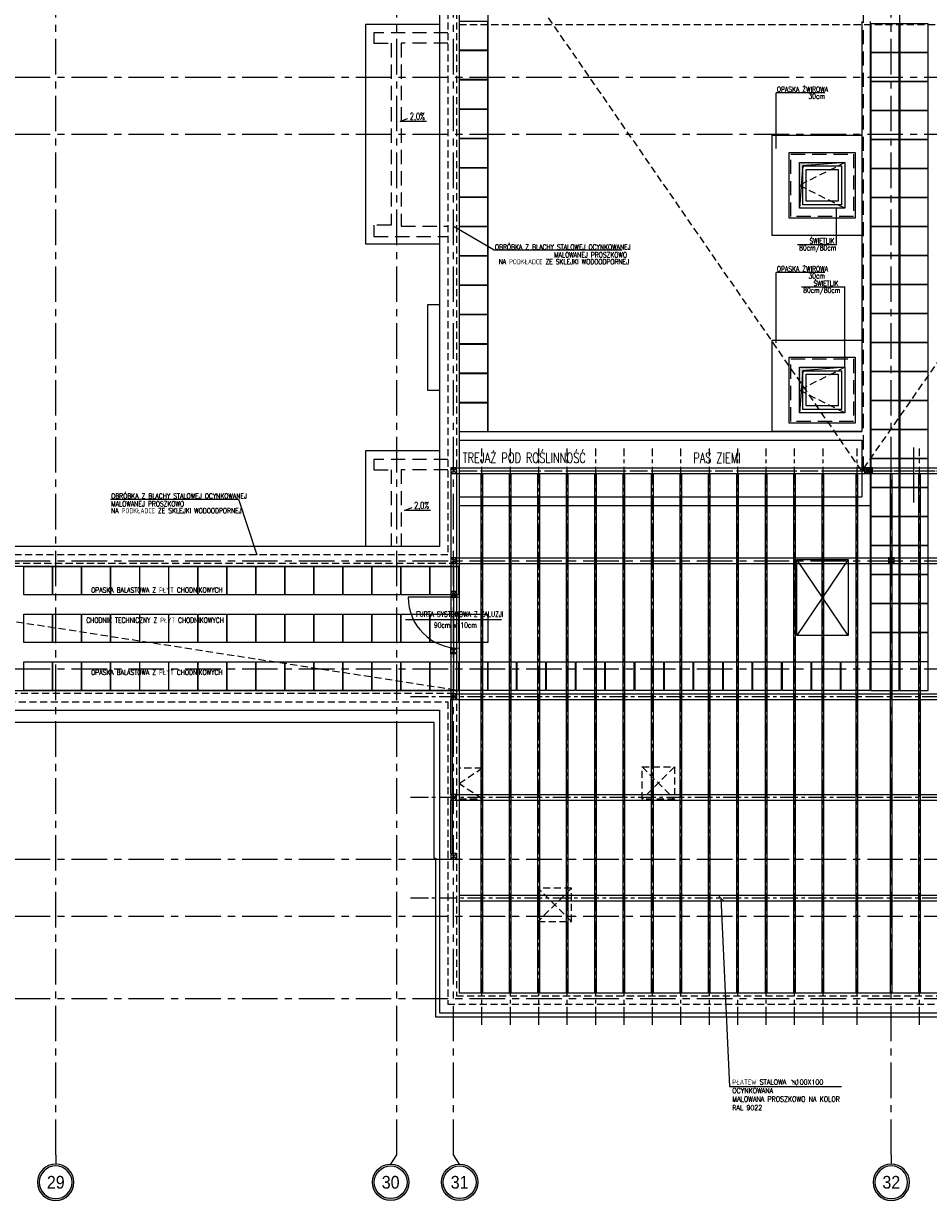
# Model space of a CAD drawing. Extents: x 41755 to 123924, y -112333 to 86187.
# Tile 34 of 256: x 108924 to 110516, y -102121 to -100051. Entities that reach past the tile are written whole.
import ezdxf
from ezdxf.enums import TextEntityAlignment as Align

# ---------------------------------------------------------------- set-up
doc = ezdxf.new("R2010")
doc.units = 0
doc.header["$LTSCALE"] = 50
doc.linetypes.add('CENTER', pattern=[2, 1.25, -0.25, 0.25, -0.25])
doc.linetypes.add('DASHED', pattern=[0.75, 0.5, -0.25])
doc.layers.get('0').update_dxf_attribs({"color": 101, "linetype": 'CONTINUOUS'})
doc.layers.add('_opis', color=53, linetype='CONTINUOUS', lineweight=9)
for name, color, linetype in [('Drz-widok', 5, 'CONTINUOUS'), ('Ele-balustrada', 8, 'CONTINUOUS'), ('Okn---okna', 5, 'CONTINUOUS'), ('Opis-spadki', 61, 'CONTINUOUS'), ('Os-osie', 14, 'CENTER'), ('Os-osie glowne', 1, 'CENTER'), ('Os-osie-opis', 16, 'CONTINUOUS'), ('Pos-ceramika', 14, 'CONTINUOUS'), ('Pzt-chodniki-hatch', 252, 'CONTINUOUS'), ('Sc-metal', 141, 'CONTINUOUS'), ('Sch-opis', 51, 'CONTINUOUS'), ('W-idok', 8, 'CONTINUOUS'), ('W-idok pod', 5, 'DASHED'), ('W-izol-w', 144, 'CONTINUOUS'), ('W-otwor-strop', 1, 'CONTINUOUS'), ('W-widok-spadki', 61, 'CONTINUOUS')]:
    doc.layers.add(name, color=color, linetype=linetype)
doc.styles.add('dwg_opis duży', font='ARIAL.TTF', dxfattribs={"width": 0.9})
doc.styles.add('ROMANS', font='romans', dxfattribs={"width": 0.85})
doc.dimstyles.new('CHMIELNA', dxfattribs={"dimscale": 3.5, "dimtxt": 4, "dimasz": 1.5, "dimexe": 3, "dimexo": 0, "dimgap": 1, "dimtad": 1, "dimdec": 1, "dimrnd": 0.5, "dimzin": 12, "dimdsep": 46, "dimtxsty": 'ROMANS', "dimblk": 'DIMTICK', "dimcen": 0.09, "dimse1": 1, "dimse2": 1, "dimclrd": 143, "dimclrt": 53, "dimadec": 0, "dimazin": 0, "dimtfac": 1, "dimtdec": 1, "dimtix": 1, "dimtmove": 2, "dimatfit": 2, "dimldrblk": 'ARCHTICK', "dimfxl": 0, "dimtolj": 1, "dimtzin": 0, "dimarcsym": 0})

# ---------------------------------------------------------------- blocks, each defined once
blk = doc.blocks.new('SPADKI')
at = {"ltscale": 25}
blk.add_lwpolyline([(0, 0), (0, -70), (-8, -50), (-8, -50)], dxfattribs=at)
at = {"ltscale": 25, "style": 'ROMANS', "width": 0.7}
blk.add_attdef('SP%', text='', height=18, rotation=90, dxfattribs=at).set_placement((-4.9, -24), align=Align.CENTER)
blk = doc.blocks.new('_opis_osi_liczbowy')
blk.add_hatch(color=256).paths.add_polyline_path([(32, 32), (32, 28.8, -1), (32, -28.8), (32, -32, 1)])
for radius in [32, 28.8]:
    blk.add_circle((32, 0), radius)
at = {"style": 'dwg_opis duży', "width": 0.9}
blk.add_attdef('AXNAMEH', text='', height=22.4, rotation=90, dxfattribs=at).set_placement((32, 0), align=Align.MIDDLE_CENTER)
blk = doc.blocks.new('DIMTICK')
for p, q in [((-1, 0), (1, 0)), ((0, 1), (0, -1))]:
    blk.add_line(p, q)
at = {"const_width": 0.141}
blk.add_lwpolyline([(0.71, 0.71), (-0.71, -0.71)], dxfattribs=at)

msp = doc.modelspace()

# ---------------------------------------------------------------- hatches: boundary and pattern name
at = {"layer": 'W-otwor-strop', "linetype": 'Continuous', "ltscale": 0.5}
h = msp.add_hatch(color=256, dxfattribs=at)
h.paths.add_polyline_path([(110295.466, -100301.824), (110369.466, -100295.824), (110289.466, -100295.824), (110289.466, -100319.487), (110293.554, -100325.399)])
h.paths.add_polyline_path([(110293.554, -100325.399), (110289.466, -100319.487), (110289.466, -100375.824)])
h = msp.add_hatch(color=256, dxfattribs=at)
h.paths.add_polyline_path([(110295.466, -100661.824), (110369.466, -100655.824), (110289.466, -100655.824), (110289.466, -100679.487), (110293.554, -100685.399)])
h.paths.add_polyline_path([(110293.554, -100685.399), (110289.466, -100679.487), (110289.466, -100735.824)])

# ---------------------------------------------------------------- linework, layer by layer
msp.add_lwpolyline([(110407.966, -100832.824), (110407.966, -100842.824), (110417.966, -100842.824), (110417.966, -100832.824)], close=True)
for points in [[(110407.966, -100832.824), (110417.966, -100842.824)], [(110417.966, -100832.824), (110407.966, -100842.824)]]:
    msp.add_lwpolyline(points)
at = {"layer": '_opis', "color": 53}
msp.add_line((110275.264, -101908.943), (110284.589, -101918.268), dxfattribs=at)
at = {"layer": '_opis', "color": 53, "const_width": 0.72}
msp.add_lwpolyline([(110277.046, -101910.725), (110277.046, -101916.485), (110282.806, -101916.485), (110282.806, -101910.725), (110277.046, -101910.725)], dxfattribs=at)
at = {"layer": 'Drz-widok'}
for points in [[(109680.966, -101005.824), (109680.966, -101223.824)], [(109690.966, -101005.824), (109690.966, -101223.824)], [(109690.966, -101059.824), (109600.966, -101059.824)], [(109765.397, -101099.835), (109596.12, -101099.835)]]:
    msp.add_lwpolyline(points, dxfattribs=at)
msp.add_arc((109690.966, -101059.824), 90, 180, 270, dxfattribs=at)
at = {"layer": 'Ele-balustrada'}
for points in [[(110465.967, -100099.814), (110465.967, -100002.981)], [(110490.966, -100893.751), (110490.966, -100796.919)]]:
    msp.add_lwpolyline(points, dxfattribs=at)
at = {"layer": 'Okn---okna'}
for points in [[(110289.466, -100295.824), (110369.466, -100295.824), (110369.466, -100375.824), (110289.466, -100375.824)], [(110295.466, -100301.824), (110363.466, -100301.824), (110363.466, -100369.824), (110295.466, -100369.824)], [(110301.466, -100307.824), (110357.466, -100307.824), (110357.466, -100363.824), (110301.466, -100363.824)], [(110289.466, -100655.824), (110369.466, -100655.824), (110369.466, -100735.824), (110289.466, -100735.824)], [(110295.466, -100661.824), (110363.466, -100661.824), (110363.466, -100729.824), (110295.466, -100729.824)], [(110301.466, -100667.824), (110357.466, -100667.824), (110357.466, -100723.824), (110301.466, -100723.824)]]:
    msp.add_lwpolyline(points, close=True, dxfattribs=at)
at = {"layer": 'Okn---okna', "linetype": 'DASHED', "ltscale": 0.5}
for points in [[(110369.466, -100295.824), (110289.466, -100335.824), (110369.466, -100375.824)], [(110369.466, -100655.824), (110289.466, -100695.824), (110369.466, -100735.824)]]:
    msp.add_lwpolyline(points, dxfattribs=at)
at = {"layer": 'Os-osie', "ltscale": 0.5}
for points in [[(109730.966, -101811.797), (109730.966, -100798.824)], [(109780.966, -101811.797), (109780.966, -100798.824)], [(109830.966, -101811.797), (109830.966, -100798.824)], [(109880.966, -101811.797), (109880.966, -100798.824)], [(109930.966, -101811.797), (109930.966, -100798.824)], [(109980.966, -101811.797), (109980.966, -100798.824)], [(110030.966, -101811.797), (110030.966, -100798.824)], [(110080.966, -101811.797), (110080.966, -100798.824)], [(110130.966, -101811.797), (110130.966, -100798.824)], [(110180.966, -101811.797), (110180.966, -100798.824)], [(110230.966, -101811.797), (110230.966, -100798.824)], [(110280.966, -101811.797), (110280.966, -100798.824)], [(110330.966, -101811.797), (110330.966, -100798.824)], [(110390.966, -101811.797), (110390.966, -100798.824)], [(110500.966, -101811.797), (110500.966, -100798.824)], [(109690.966, -100837.824), (110417.966, -100837.824)], [(109605.466, -101234.824), (111176.466, -101234.824)], [(109605.466, -101411.824), (111176.466, -101411.824)], [(109605.466, -101588.824), (111176.466, -101588.824)]]:
    msp.add_lwpolyline(points, dxfattribs=at)
at = {"layer": 'Os-osie glowne'}
for points in [[(108980.966, -102040.824), (108980.966, -96063.824)], [(109580.966, -102040.824), (109580.966, -96063.824)], [(109680.966, -102040.824), (109680.966, -96063.824)], [(110450.966, -102040.824), (110450.966, -96063.824)], [(99508.966, -100145.824), (111775.966, -100145.824)], [(99508.966, -100245.824), (111775.966, -100245.824)], [(99508.966, -100995.824), (111438.932, -100995.824)], [(99508.966, -101185.824), (111438.932, -101185.824)], [(99508.966, -101520.824), (111438.932, -101520.824)], [(99508.966, -101620.824), (111436.932, -101620.824)], [(99508.966, -101765.824), (111436.932, -101765.824)]]:
    msp.add_lwpolyline(points, dxfattribs=at)
at = {"layer": 'Os-osie-opis'}
for points in [[(108980.966, -102040.824), (108980.966, -102056.824)], [(109570.306, -102056.824), (109580.966, -102040.824)], [(109691.626, -102056.824), (109680.966, -102040.824)], [(110450.966, -102040.824), (110450.966, -102056.824)]]:
    msp.add_lwpolyline(points, dxfattribs=at)
at = {"layer": 'Pos-ceramika'}
for points in [[(110241.466, -100247.824), (110398.967, -100247.824), (110398.967, -100423.824), (110241.466, -100423.824)], [(110241.466, -100607.824), (110398.967, -100607.824), (110398.967, -100768.824), (110241.466, -100768.824)]]:
    msp.add_lwpolyline(points, close=True, dxfattribs=at)
at = {"layer": 'Pzt-chodniki-hatch'}
for points in [[(109690.966, -100047.824), (109690.966, -100097.824), (109740.966, -100097.824), (109740.966, -100047.824)], [(110414.967, -100051.824), (110414.967, -100101.824), (110464.967, -100101.824), (110464.967, -100051.824)], [(110465.967, -100051.824), (110465.967, -100101.824), (110515.967, -100101.824), (110515.967, -100051.824)], [(109690.966, -100099.424), (109690.966, -100149.424), (109740.966, -100149.424), (109740.966, -100099.424)], [(110414.967, -100102.824), (110414.967, -100152.824), (110464.967, -100152.824), (110464.967, -100102.824)], [(110465.967, -100102.824), (110465.967, -100152.824), (110515.967, -100152.824), (110515.967, -100102.824)], [(109690.966, -100151.024), (109690.966, -100201.024), (109740.966, -100201.024), (109740.966, -100151.024)], [(110414.967, -100153.824), (110414.967, -100203.824), (110464.967, -100203.824), (110464.967, -100153.824)], [(110465.967, -100153.824), (110465.967, -100203.824), (110515.967, -100203.824), (110515.967, -100153.824)], [(109690.966, -100202.624), (109690.966, -100252.624), (109740.966, -100252.624), (109740.966, -100202.624)], [(110414.967, -100204.824), (110414.967, -100254.824), (110464.967, -100254.824), (110464.967, -100204.824)], [(110465.967, -100204.824), (110465.967, -100254.824), (110515.967, -100254.824), (110515.967, -100204.824)], [(109690.966, -100254.224), (109690.966, -100304.224), (109740.966, -100304.224), (109740.966, -100254.224)], [(110414.967, -100255.824), (110414.967, -100305.824), (110464.967, -100305.824), (110464.967, -100255.824)], [(110465.967, -100255.824), (110465.967, -100305.824), (110515.967, -100305.824), (110515.967, -100255.824)], [(109690.966, -100305.824), (109690.966, -100355.824), (109740.966, -100355.824), (109740.966, -100305.824)], [(110414.967, -100306.824), (110414.967, -100356.824), (110464.967, -100356.824), (110464.967, -100306.824)], [(110465.967, -100306.824), (110465.967, -100356.824), (110515.967, -100356.824), (110515.967, -100306.824)], [(109690.966, -100357.424), (109690.966, -100407.424), (109740.966, -100407.424), (109740.966, -100357.424)], [(110414.967, -100357.824), (110414.967, -100407.824), (110464.967, -100407.824), (110464.967, -100357.824)], [(110465.967, -100357.824), (110465.967, -100407.824), (110515.967, -100407.824), (110515.967, -100357.824)], [(109690.966, -100409.024), (109690.966, -100459.024), (109740.966, -100459.024), (109740.966, -100409.024)], [(110414.967, -100408.824), (110414.967, -100458.824), (110464.967, -100458.824), (110464.967, -100408.824)], [(110465.967, -100408.824), (110465.967, -100458.824), (110515.967, -100458.824), (110515.967, -100408.824)], [(109690.966, -100460.624), (109690.966, -100510.624), (109740.966, -100510.624), (109740.966, -100460.624)], [(110414.967, -100459.824), (110414.967, -100509.824), (110464.967, -100509.824), (110464.967, -100459.824)], [(110465.967, -100459.824), (110465.967, -100509.824), (110515.967, -100509.824), (110515.967, -100459.824)], [(109690.966, -100512.224), (109690.966, -100562.224), (109740.966, -100562.224), (109740.966, -100512.224)], [(110414.967, -100510.824), (110414.967, -100560.824), (110464.967, -100560.824), (110464.967, -100510.824)], [(110465.967, -100510.824), (110465.967, -100560.824), (110515.967, -100560.824), (110515.967, -100510.824)], [(109690.966, -100563.824), (109690.966, -100613.824), (109740.966, -100613.824), (109740.966, -100563.824)], [(110414.967, -100561.824), (110414.967, -100611.824), (110464.967, -100611.824), (110464.967, -100561.824)], [(110465.967, -100561.824), (110465.967, -100611.824), (110515.967, -100611.824), (110515.967, -100561.824)], [(109690.966, -100615.424), (109690.966, -100665.424), (109740.966, -100665.424), (109740.966, -100615.424)], [(110414.967, -100612.824), (110414.967, -100662.824), (110464.967, -100662.824), (110464.967, -100612.824)], [(110465.967, -100612.824), (110465.967, -100662.824), (110515.967, -100662.824), (110515.967, -100612.824)], [(109690.966, -100667.024), (109690.966, -100717.024), (109740.966, -100717.024), (109740.966, -100667.024)], [(110414.967, -100663.824), (110414.967, -100713.824), (110464.967, -100713.824), (110464.967, -100663.824)], [(110465.967, -100663.824), (110465.967, -100713.824), (110515.967, -100713.824), (110515.967, -100663.824)], [(109690.966, -100718.824), (109690.966, -100768.824), (109740.966, -100768.824), (109740.966, -100718.824)], [(110414.967, -100714.824), (110414.967, -100764.824), (110464.967, -100764.824), (110464.967, -100714.824)], [(110465.967, -100714.824), (110465.967, -100764.824), (110515.967, -100764.824), (110515.967, -100714.824)], [(110414.967, -100765.824), (110414.967, -100815.824), (110464.967, -100815.824), (110464.967, -100765.824)], [(110465.967, -100765.824), (110465.967, -100815.824), (110515.967, -100815.824), (110515.967, -100765.824)], [(110414.967, -100816.824), (110414.967, -100866.824), (110464.967, -100866.824), (110464.967, -100816.824)], [(110465.967, -100816.824), (110465.967, -100866.824), (110515.967, -100866.824), (110515.967, -100816.824)], [(110414.967, -100867.824), (110414.967, -100917.824), (110464.967, -100917.824), (110464.967, -100867.824)], [(110465.967, -100867.824), (110465.967, -100917.824), (110515.967, -100917.824), (110515.967, -100867.824)], [(110414.967, -100918.824), (110414.967, -100968.824), (110464.967, -100968.824), (110464.967, -100918.824)], [(110465.967, -100918.824), (110465.967, -100968.824), (110515.967, -100968.824), (110515.967, -100918.824)], [(110414.967, -100969.824), (110414.967, -101019.824), (110464.967, -101019.824), (110464.967, -100969.824)], [(110465.967, -100969.824), (110465.967, -101019.824), (110515.967, -101019.824), (110515.967, -100969.824)], [(108974.916, -101005.824), (108974.916, -101055.824), (108924.916, -101055.824), (108924.916, -101005.824)], [(109025.986, -101005.824), (109025.986, -101055.824), (108975.986, -101055.824), (108975.986, -101005.824)], [(109077.056, -101005.824), (109077.056, -101055.824), (109027.056, -101055.824), (109027.056, -101005.824)], [(109128.126, -101005.824), (109128.126, -101055.824), (109078.126, -101055.824), (109078.126, -101005.824)], [(109179.196, -101005.824), (109179.196, -101055.824), (109129.196, -101055.824), (109129.196, -101005.824)], [(109230.266, -101005.824), (109230.266, -101055.824), (109180.266, -101055.824), (109180.266, -101005.824)], [(109281.336, -101005.824), (109281.336, -101055.824), (109231.336, -101055.824), (109231.336, -101005.824)], [(109332.406, -101005.824), (109332.406, -101055.824), (109282.406, -101055.824), (109282.406, -101005.824)], [(109383.476, -101005.824), (109383.476, -101055.824), (109333.476, -101055.824), (109333.476, -101005.824)], [(109434.546, -101005.824), (109434.546, -101055.824), (109384.546, -101055.824), (109384.546, -101005.824)], [(109485.616, -101005.824), (109485.616, -101055.824), (109435.616, -101055.824), (109435.616, -101005.824)], [(109536.686, -101005.824), (109536.686, -101055.824), (109486.686, -101055.824), (109486.686, -101005.824)], [(109587.756, -101005.824), (109587.756, -101055.824), (109537.756, -101055.824), (109537.756, -101005.824)], [(109638.826, -101005.824), (109638.826, -101055.824), (109588.826, -101055.824), (109588.826, -101005.824)], [(109689.896, -101005.824), (109689.896, -101055.824), (109639.896, -101055.824), (109639.896, -101005.824)], [(110414.967, -101020.824), (110414.967, -101070.824), (110464.967, -101070.824), (110464.967, -101020.824)], [(110465.967, -101020.824), (110465.967, -101070.824), (110515.967, -101070.824), (110515.967, -101020.824)], [(110414.967, -101071.824), (110414.967, -101121.824), (110464.967, -101121.824), (110464.967, -101071.824)], [(110465.967, -101071.824), (110465.967, -101121.824), (110515.967, -101121.824), (110515.967, -101071.824)], [(108974.916, -101089.824), (108974.916, -101139.824), (108924.916, -101139.824), (108924.916, -101089.824)], [(109025.986, -101089.824), (109025.986, -101139.824), (108975.986, -101139.824), (108975.986, -101089.824)], [(109077.056, -101089.824), (109077.056, -101139.824), (109027.056, -101139.824), (109027.056, -101089.824)], [(109128.126, -101089.824), (109128.126, -101139.824), (109078.126, -101139.824), (109078.126, -101089.824)], [(109179.196, -101089.824), (109179.196, -101139.824), (109129.196, -101139.824), (109129.196, -101089.824)], [(109230.266, -101089.824), (109230.266, -101139.824), (109180.266, -101139.824), (109180.266, -101089.824)], [(109281.336, -101089.824), (109281.336, -101139.824), (109231.336, -101139.824), (109231.336, -101089.824)], [(109332.406, -101089.824), (109332.406, -101139.824), (109282.406, -101139.824), (109282.406, -101089.824)], [(109383.476, -101089.824), (109383.476, -101139.824), (109333.476, -101139.824), (109333.476, -101089.824)], [(109434.546, -101089.824), (109434.546, -101139.824), (109384.546, -101139.824), (109384.546, -101089.824)], [(109485.616, -101089.824), (109485.616, -101139.824), (109435.616, -101139.824), (109435.616, -101089.824)], [(109536.686, -101089.824), (109536.686, -101139.824), (109486.686, -101139.824), (109486.686, -101089.824)], [(109587.756, -101089.824), (109587.756, -101139.824), (109537.756, -101139.824), (109537.756, -101089.824)], [(109638.826, -101089.824), (109638.826, -101139.824), (109588.826, -101139.824), (109588.826, -101089.824)], [(109689.896, -101089.824), (109689.896, -101139.824), (109639.896, -101139.824), (109639.896, -101089.824)], [(109740.966, -101089.824), (109740.966, -101139.824), (109690.966, -101139.824), (109690.966, -101089.824)], [(110414.967, -101122.824), (110414.967, -101172.824), (110464.967, -101172.824), (110464.967, -101122.824)], [(110465.967, -101122.824), (110465.967, -101172.824), (110515.967, -101172.824), (110515.967, -101122.824)], [(108974.916, -101173.824), (108974.916, -101223.824), (108924.916, -101223.824), (108924.916, -101173.824)], [(109025.986, -101173.824), (109025.986, -101223.824), (108975.986, -101223.824), (108975.986, -101173.824)], [(109077.056, -101173.824), (109077.056, -101223.824), (109027.056, -101223.824), (109027.056, -101173.824)], [(109128.126, -101173.824), (109128.126, -101223.824), (109078.126, -101223.824), (109078.126, -101173.824)], [(109179.196, -101173.824), (109179.196, -101223.824), (109129.196, -101223.824), (109129.196, -101173.824)], [(109230.266, -101173.824), (109230.266, -101223.824), (109180.266, -101223.824), (109180.266, -101173.824)], [(109281.336, -101173.824), (109281.336, -101223.824), (109231.336, -101223.824), (109231.336, -101173.824)], [(109332.406, -101173.824), (109332.406, -101223.824), (109282.406, -101223.824), (109282.406, -101173.824)], [(109383.476, -101173.824), (109383.476, -101223.824), (109333.476, -101223.824), (109333.476, -101173.824)], [(109434.546, -101173.824), (109434.546, -101223.824), (109384.546, -101223.824), (109384.546, -101173.824)], [(109485.616, -101173.824), (109485.616, -101223.824), (109435.616, -101223.824), (109435.616, -101173.824)], [(109536.686, -101173.824), (109536.686, -101223.824), (109486.686, -101223.824), (109486.686, -101173.824)], [(109587.756, -101173.824), (109587.756, -101223.824), (109537.756, -101223.824), (109537.756, -101173.824)], [(109638.826, -101173.824), (109638.826, -101223.824), (109588.826, -101223.824), (109588.826, -101173.824)], [(109689.896, -101173.824), (109689.896, -101223.824), (109639.896, -101223.824), (109639.896, -101173.824)], [(109740.966, -101173.824), (109740.966, -101223.824), (109690.966, -101223.824), (109690.966, -101173.824)], [(109790.966, -101173.824), (109790.966, -101223.824), (109740.966, -101223.824), (109740.966, -101173.824)], [(109842.806, -101173.824), (109842.806, -101223.824), (109792.806, -101223.824), (109792.806, -101173.824)], [(109894.646, -101173.824), (109894.646, -101223.824), (109844.646, -101223.824), (109844.646, -101173.824)], [(109946.486, -101173.824), (109946.486, -101223.824), (109896.486, -101223.824), (109896.486, -101173.824)], [(109998.326, -101173.824), (109998.326, -101223.824), (109948.326, -101223.824), (109948.326, -101173.824)], [(110050.166, -101173.824), (110050.166, -101223.824), (110000.166, -101223.824), (110000.166, -101173.824)], [(110102.006, -101173.824), (110102.006, -101223.824), (110052.006, -101223.824), (110052.006, -101173.824)], [(110153.846, -101173.824), (110153.846, -101223.824), (110103.846, -101223.824), (110103.846, -101173.824)], [(110205.686, -101173.824), (110205.686, -101223.824), (110155.686, -101223.824), (110155.686, -101173.824)], [(110257.526, -101173.824), (110257.526, -101223.824), (110207.526, -101223.824), (110207.526, -101173.824)], [(110309.366, -101173.824), (110309.366, -101223.824), (110259.366, -101223.824), (110259.366, -101173.824)], [(110361.206, -101173.824), (110361.206, -101223.824), (110311.206, -101223.824), (110311.206, -101173.824)], [(110413.046, -101173.824), (110413.046, -101223.824), (110363.046, -101223.824), (110363.046, -101173.824)], [(110414.967, -101173.824), (110414.967, -101223.824), (110464.967, -101223.824), (110464.967, -101173.824)], [(110465.967, -101173.824), (110465.967, -101223.824), (110515.967, -101223.824), (110515.967, -101173.824)]]:
    msp.add_lwpolyline(points, close=True, dxfattribs=at)
at = {"layer": 'Sc-metal', "ltscale": 0.5}
for points in [[(109675.966, -100832.824), (111117.966, -100832.824)], [(109685.966, -100842.824), (111117.966, -100842.824)], [(109729.466, -101755.824), (109729.466, -100842.824)], [(109732.466, -101755.824), (109732.466, -100842.824)], [(109779.466, -101755.824), (109779.466, -100842.824)], [(109782.466, -101755.824), (109782.466, -100842.824)], [(109829.466, -101755.824), (109829.466, -100842.824)], [(109832.466, -101755.824), (109832.466, -100842.824)], [(109879.466, -101755.824), (109879.466, -100842.824)], [(109882.466, -101755.824), (109882.466, -100842.824)], [(109929.466, -101755.824), (109929.466, -100842.824)], [(109932.466, -101755.824), (109932.466, -100842.824)], [(109979.466, -101755.824), (109979.466, -100842.824)], [(109982.466, -101755.824), (109982.466, -100842.824)], [(110029.466, -101755.824), (110029.466, -100842.824)], [(110032.466, -101755.824), (110032.466, -100842.824)], [(110079.466, -101755.824), (110079.466, -100842.824)], [(110082.466, -101755.824), (110082.466, -100842.824)], [(110129.466, -101755.824), (110129.466, -100842.824)], [(110132.466, -101755.824), (110132.466, -100842.824)], [(110179.466, -101755.824), (110179.466, -100842.824)], [(110182.466, -101755.824), (110182.466, -100842.824)], [(110229.466, -101755.824), (110229.466, -100842.824)], [(110232.466, -101755.824), (110232.466, -100842.824)], [(110279.466, -101755.824), (110279.466, -100842.824)], [(110282.466, -101755.824), (110282.466, -100842.824)], [(110329.466, -101755.824), (110329.466, -100842.824)], [(110332.466, -101755.824), (110332.466, -100842.824)], [(110389.466, -101755.824), (110389.466, -100842.824)], [(110392.466, -101755.824), (110392.466, -100842.824)], [(110449.466, -101755.824), (110449.466, -100842.824)], [(110452.466, -101755.824), (110452.466, -100842.824)], [(110499.466, -101755.824), (110499.466, -100842.824)], [(110502.466, -101755.824), (110502.466, -100842.824)], [(109685.966, -100990.824), (111117.966, -100990.824)], [(109685.966, -101000.824), (111117.966, -101000.824)], [(109675.966, -101406.824), (109675.966, -101239.824)], [(109678.966, -101406.824), (109678.966, -101239.824)], [(109685.966, -101229.824), (111095.966, -101229.824)], [(109685.966, -101239.824), (111095.966, -101239.824)], [(109675.966, -101510.824), (109675.966, -101416.824)], [(109678.966, -101510.824), (109678.966, -101416.824)], [(109685.966, -101406.824), (111095.966, -101406.824)], [(109685.966, -101416.824), (111095.966, -101416.824)], [(109690.966, -101583.824), (111090.966, -101583.824)], [(109690.966, -101593.824), (111090.966, -101593.824)]]:
    msp.add_lwpolyline(points, dxfattribs=at)
at = {"layer": 'Sc-metal'}
for points in [[(109675.966, -100832.824), (109675.966, -101229.824)], [(109675.966, -100832.824), (109685.966, -100842.824)], [(109685.966, -100832.824), (109675.966, -100842.824)], [(109685.966, -100842.824), (109685.966, -101229.824)], [(110403.966, -100832.824), (110413.966, -100842.824)], [(110413.966, -100832.824), (110403.966, -100842.824)], [(109675.966, -100990.824), (109685.966, -101000.824)], [(109685.966, -100990.824), (109675.966, -101000.824)], [(110445.966, -100990.824), (110455.966, -101000.824)], [(110455.966, -100990.824), (110445.966, -101000.824)], [(109675.966, -101049.824), (109685.966, -101059.824)], [(109685.966, -101049.824), (109675.966, -101059.824)], [(109675.966, -101159.824), (109685.966, -101149.824)], [(109685.966, -101159.824), (109675.966, -101149.824)], [(109685.966, -101239.824), (109675.966, -101229.824)], [(109675.966, -101239.824), (109685.966, -101229.824)], [(109685.966, -101416.824), (109675.966, -101406.824)], [(109675.966, -101416.824), (109685.966, -101406.824)], [(109685.966, -101520.824), (109675.966, -101510.824)], [(109675.966, -101520.824), (109685.966, -101510.824)]]:
    msp.add_lwpolyline(points, dxfattribs=at)
for points in [[(109675.966, -100832.824), (109675.966, -100842.824), (109685.966, -100842.824), (109685.966, -100832.824)], [(110403.966, -100832.824), (110403.966, -100842.824), (110413.966, -100842.824), (110413.966, -100832.824)], [(109675.966, -100990.824), (109675.966, -101000.824), (109685.966, -101000.824), (109685.966, -100990.824)], [(110445.966, -100990.824), (110445.966, -101000.824), (110455.966, -101000.824), (110455.966, -100990.824)], [(109675.966, -101049.824), (109675.966, -101059.824), (109685.966, -101059.824), (109685.966, -101049.824)], [(109675.966, -101159.824), (109675.966, -101149.824), (109685.966, -101149.824), (109685.966, -101159.824)], [(109685.966, -101239.824), (109685.966, -101229.824), (109675.966, -101229.824), (109675.966, -101239.824)], [(109685.966, -101416.824), (109685.966, -101406.824), (109675.966, -101406.824), (109675.966, -101416.824)], [(109685.966, -101520.824), (109685.966, -101510.824), (109675.966, -101510.824), (109675.966, -101520.824)]]:
    msp.add_lwpolyline(points, close=True, dxfattribs=at)
at = {"layer": 'Sch-opis'}
for points in [[(110334.297, -100173.207), (110248.508, -100173.207)], [(110248.508, -100271.319), (110248.508, -100173.207)], [(110286.17, -100439.76), (110354.907, -100439.76), (110354.907, -100375.824)], [(109977.492, -100450.064), (109752.215, -100450.064), (109681.989, -100408.824)], [(110334.297, -100489.01), (110248.508, -100489.01)], [(110248.508, -100612.947), (110248.508, -100489.01)], [(110293.28, -100514.332), (110369.466, -100514.332)], [(110369.466, -100655.824), (110369.466, -100514.332)], [(109077.376, -100887.831), (109302.653, -100887.831), (109334.965, -100985.824)]]:
    msp.add_lwpolyline(points, dxfattribs=at)
at = {"layer": 'W-idok', "linetype": 'DASHED', "ltscale": 0.5}
for p, q in [((109670.966, -97255.824), (109670.966, -100985.824)), ((109685.966, -97255.824), (109685.966, -101000.824)), ((109670.966, -100985.824), (108262.966, -100985.824)), ((109685.966, -101000.824), (108247.966, -101000.824)), ((108225.966, -101228.824), (109685.966, -101228.824)), ((109685.966, -101228.824), (109685.966, -101760.824)), ((108240.966, -101243.824), (109670.966, -101243.824)), ((109670.966, -101243.824), (109670.966, -101775.824)), ((109670.966, -101775.824), (111110.966, -101775.824)), ((109685.966, -101760.824), (111095.966, -101760.824))]:
    msp.add_line(p, q, dxfattribs=at)
at = {"layer": 'W-idok'}
for p, q in [((109740.966, -99900.824), (109740.966, -100768.824)), ((109653.966, -100438.824), (109655.966, -100438.824))]:
    msp.add_line(p, q, dxfattribs=at)
at = {"layer": 'W-idok', "linetype": 'DASHED'}
for points in [[(110401.966, -100837.824), (110401.966, -97624.824)], [(110417.966, -100837.824), (110567.966, -100837.824)]]:
    msp.add_lwpolyline(points, dxfattribs=at)
at = {"layer": 'W-idok'}
for points in [[(110398.967, -100047.824), (110398.967, -100768.824)], [(110413.967, -100047.824), (110413.967, -101173.747)], [(109690.966, -100768.824), (110398.967, -100768.824)], [(109690.966, -100783.824), (110398.967, -100783.824)], [(110398.967, -100783.824), (110398.967, -100883.824)], [(109690.966, -100883.824), (110398.967, -100883.824)], [(109690.966, -100898.824), (110413.967, -100898.824)]]:
    msp.add_lwpolyline(points, dxfattribs=at)
for points in [[(110271.466, -100277.824), (110387.466, -100277.824), (110387.466, -100393.824), (110271.466, -100393.824)], [(110271.466, -100637.824), (110387.466, -100637.824), (110387.466, -100753.824), (110271.466, -100753.824)]]:
    msp.add_lwpolyline(points, close=True, dxfattribs=at)
at = {"layer": 'W-idok', "linetype": 'DASHED'}
for points in [[(110274.466, -100280.824), (110384.466, -100280.824), (110384.466, -100390.824), (110274.466, -100390.824)], [(110274.466, -100640.824), (110384.466, -100640.824), (110384.466, -100750.824), (110274.466, -100750.824)]]:
    msp.add_lwpolyline(points, close=True, dxfattribs=at)
at = {"layer": 'W-idok', "linetype": 'DASHED', "ltscale": 0.5}
for points in [[(109690.966, -101414.824), (109730.966, -101414.824), (109730.966, -101360.824), (109690.966, -101360.824)], [(109730.966, -101414.824), (109690.966, -101387.799), (109730.966, -101360.824)], [(110012.607, -101358.367), (110069.607, -101415.367)], [(110069.607, -101358.367), (110012.607, -101415.367)], [(109888.628, -101630.422), (109829.628, -101571.422)], [(109888.628, -101571.422), (109829.628, -101630.422)]]:
    msp.add_lwpolyline(points, dxfattribs=at)
for points in [[(110012.607, -101358.367), (110069.607, -101358.367), (110069.607, -101415.367), (110012.607, -101415.367)], [(109829.628, -101630.422), (109888.628, -101630.422), (109888.628, -101571.422), (109829.628, -101571.422)]]:
    msp.add_lwpolyline(points, close=True, dxfattribs=at)
at = {"layer": 'W-idok pod', "linetype": 'Continuous'}
for p, q in [((109655.966, -100052.824), (109525.966, -100052.824)), ((109525.966, -100052.824), (109525.966, -100438.824)), ((109525.966, -100438.824), (109653.966, -100438.824)), ((109655.966, -100802.824), (109525.966, -100802.824)), ((109525.966, -100802.824), (109525.966, -100970.824))]:
    msp.add_line(p, q, dxfattribs=at)
at = {"layer": 'W-idok pod'}
for points in [[(109670.966, -100067.824), (109540.966, -100067.824), (109540.966, -100085.824), (109570.966, -100085.824), (109570.966, -100405.824), (109540.966, -100405.824), (109540.966, -100425.824), (109670.966, -100425.824)], [(109670.966, -100085.824), (109588.966, -100085.824), (109588.966, -100407.824), (109670.966, -100407.824)], [(109670.966, -100817.824), (109540.966, -100817.824), (109540.966, -100835.824), (109570.966, -100835.824), (109570.966, -100970.824)], [(109670.966, -100835.824), (109588.966, -100835.824), (109588.966, -100970.824)]]:
    msp.add_lwpolyline(points, dxfattribs=at)
at = {"layer": 'W-idok pod', "linetype": 'Continuous'}
msp.add_lwpolyline([(109655.966, -100545.824), (109634.966, -100545.824), (109634.966, -100695.824), (109655.966, -100695.824)], dxfattribs=at)
at = {"layer": 'W-izol-w', "linetype": 'Continuous'}
for p, q in [((109690.966, -97270.824), (109690.966, -101005.824)), ((109655.966, -99688.824), (109655.966, -100438.824)), ((109655.966, -100438.824), (109655.966, -100970.824)), ((109655.966, -100970.824), (108277.966, -100970.824)), ((109690.966, -101005.824), (108242.966, -101005.824)), ((108220.966, -101223.824), (109690.966, -101223.824)), ((109690.966, -101223.824), (109690.966, -101755.824)), ((108255.966, -101258.824), (109655.966, -101258.824)), ((109655.966, -101258.824), (109655.966, -101790.824)), ((109690.966, -101755.824), (111090.966, -101755.824)), ((109655.966, -101790.824), (111125.966, -101790.824))]:
    msp.add_line(p, q, dxfattribs=at)
msp.add_lwpolyline([(110284.966, -100993.824), (110374.966, -100993.824), (110374.966, -101127.256), (110284.966, -101127.256)], close=True, dxfattribs=at)
for points in [[(110374.966, -100993.824), (110284.966, -101127.256)], [(110374.966, -101127.256), (110284.966, -100993.824)], [(108265.966, -101279.824), (109645.966, -101279.824)], [(109645.966, -101279.824), (109645.966, -101518.824), (109648.966, -101518.824), (109648.966, -101797.824), (111132.966, -101797.824), (111132.966, -101533.386), (111135.966, -101533.386), (111135.966, -101279.824)], [(109655.966, -101520.824), (109690.966, -101520.824)]]:
    msp.add_lwpolyline(points, dxfattribs=at)
at = {"layer": 'W-otwor-strop', "ltscale": 0.5}
for points in [[(110289.466, -100295.824), (110369.466, -100295.824), (110369.466, -100375.824), (110289.466, -100375.824)], [(110289.466, -100655.824), (110369.466, -100655.824), (110369.466, -100735.824), (110289.466, -100735.824)]]:
    msp.add_lwpolyline(points, close=True, dxfattribs=at)
for points in [[(110369.466, -100295.824), (110295.466, -100301.824), (110289.466, -100375.824)], [(110369.466, -100655.824), (110295.466, -100661.824), (110289.466, -100735.824)]]:
    msp.add_lwpolyline(points, dxfattribs=at)
at = {"layer": 'W-widok-spadki', "linetype": 'DASHED', "ltscale": 0.5}
for points in [[(110398.967, -100837.824), (109750.966, -99900.824)], [(111052.966, -99900.824), (110398.967, -100837.824)], [(109690.966, -100052.824), (111112.966, -100052.824)], [(109690.966, -100837.824), (111112.966, -100837.824)], [(108670.966, -101065.824), (109690.966, -101223.824)]]:
    msp.add_lwpolyline(points, dxfattribs=at)

# ---------------------------------------------------------------- block references
at = {"layer": 'Opis-spadki', "xscale": 0.6604040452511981, "yscale": 0.6604040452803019, "zscale": 0.6604040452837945, "rotation": 270}
for p in [(109633.148, -100223.73), (109640.578, -100907.791)]:
    msp.add_blockref('SPADKI', p, dxfattribs=at).add_auto_attribs({'SP%': '2,0%'})
at = {"layer": 'Os-osie-opis'}
ref = msp.add_blockref('_opis_osi_liczbowy', (108980.966, -102056.824), dxfattribs=dict(at, xscale=-1, rotation=89.99999999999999))
ref.add_attrib('AXNAMEH', '29', dxfattribs={"layer": '0', "height": 22.4, "style": 'dwg_opis duży', "width": 0.9}).set_placement((108981.076, -102088.824), align=Align.MIDDLE_CENTER)
at = {"layer": 'Os-osie-opis', "rotation": 270}
for p, values in [((109570.306, -102056.824), {'AXNAMEH': '30'}), ((109691.626, -102056.824), {'AXNAMEH': '31'})]:
    msp.add_blockref('_opis_osi_liczbowy', p, dxfattribs=at).add_auto_attribs(values)
at = {"layer": 'Os-osie-opis'}
ref = msp.add_blockref('_opis_osi_liczbowy', (110450.966, -102056.824), dxfattribs=dict(at, xscale=-1, rotation=89.99999999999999))
ref.add_attrib('AXNAMEH', '32', dxfattribs={"layer": '0', "height": 22.4, "style": 'dwg_opis duży', "width": 0.9}).set_placement((110451.076, -102088.809), align=Align.MIDDLE_CENTER)

# ---------------------------------------------------------------- texts
at = {"layer": 'Sch-opis', "style": 'ROMANS', "width": 0.7}
for s, height, p in [('OPASKA ŻWIROWA', 9, (110249.675, -100171.442)), ('30cm', 9, (110305.339, -100183.678)), ('ŚWIETLIK ', 9, (110307.05, -100437.995)), ('OBRÓBKA Z BLACHY STALOWEJ OCYNKOWANEJ', 9, (109753.683, -100448.83)), ('MALOWANEJ PROSZKOWO', 9, (109857.783, -100462.612)), ('80cm/80cm', 9, (110289.029, -100450.231)), ('NA PODKŁADCE ZE SKLEJKI WODOODPORNEJ', 9, (109760.283, -100474.667)), ('OPASKA ŻWIROWA', 9, (110249.675, -100487.246)), ('30cm', 9, (110305.339, -100499.481)), ('80cm/80cm', 9, (110296.139, -100524.803)), ('ŚWIETLIK ', 9, (110314.16, -100512.568)), ('TREJAŻ POD ROŚLINNOŚĆ ', 18, (109697.029, -100823.994)), ('PAS ZIEMI', 18, (110102.79, -100824.127)), ('OBRÓBKA Z BLACHY STALOWEJ OCYNKOWANEJ', 9, (109078.585, -100886.597)), ('MALOWANEJ PROSZKOWO', 9, (109078.585, -100900.379)), ('NA PODKŁADCE ZE SKLEJKI WODOODPORNEJ', 9, (109078.585, -100912.434)), ('OPASKA BALASTOWA Z PŁYT CHODNIKOWYCH', 9, (109043.283, -101051.949)), ('CHODNIK TECHNICZNY Z PŁYT CHODNIKOWYCH', 9, (109034.828, -101104.947)), ('FURTA SYSTEMOWA Z ŻALUZJI', 9, (109615.127, -101094.342)), ('90cm x110cm', 9, (109646.465, -101113.722)), ('OPASKA BALASTOWA Z PŁYT CHODNIKOWYCH', 9, (109043.283, -101196.693))]:
    msp.add_text(s, height=height, dxfattribs=at).set_placement(p)
at = {"layer": 'Sch-opis', "insert": (110171.292, -101908.144), "char_height": 9, "width": 203.76147, "attachment_point": 1, "style": 'ROMANS'}
msp.add_mtext('PŁATEW STALOWA   100X100 OCYNKOWANA \\PMALOWANA PROSZKOWO NA KOLOR RAL 9022', dxfattribs=at)

# ---------------------------------------------------------------- leaders
at = {"layer": 'Sch-opis'}
msp.add_leader([(110151.131, -101588.824), (110166.283, -101920.362), (110363.295, -101920.362)], dimstyle='CHMIELNA', override={"dimasz": 3, "dimtad": 0}, dxfattribs=at)

doc.saveas('drawing.dxf')
